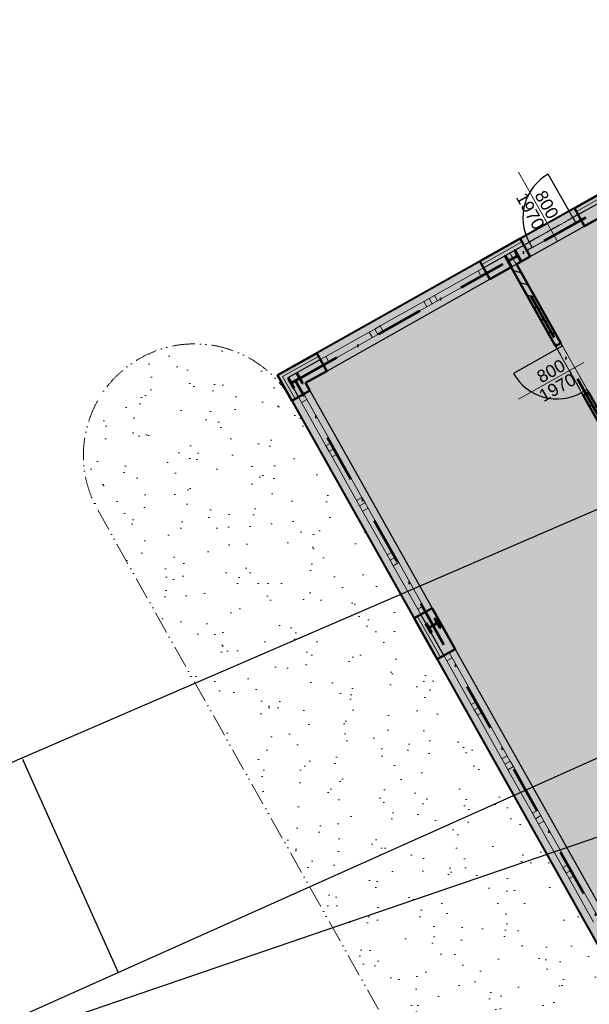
# Model space of a CAD drawing. Header units: millimetres. Extents: x 2886542 to 7567581, y -792623 to 134766.
# Tile 136 of 256: x 4528818 to 4537946, y -517349 to -501574. Entities that reach past the tile are written whole.
import ezdxf
from ezdxf.enums import TextEntityAlignment as Align

# ---------------------------------------------------------------- set-up
doc = ezdxf.new("R2010")
doc.units = ezdxf.units.MM
for name, pattern in [('ACAD_ISO12W100', [21, 12, -3, 0, -3, 0, -3]), ('DASHDOT', [1, 0.5, -0.25, 0, -0.25]), ('DASHDOTX2', [50.8, 25.4, -12.7, 0, -12.7]), ('DOT', [0.25, 0, -0.25])]:
    doc.linetypes.add(name, pattern=pattern)
for name, color, linetype, lineweight in [('CKDVERE_', 7, 'Continuous', 25), ('CKDVERE_NADROVINOU', 1, 'DASHDOT', 18), ('CKDVERE_OSY', 1, 'Continuous', 18), ('CKDVERE_POPIS', 3, 'Continuous', 25), ('CKDVERE_ZARUBNE_RAM', 5, 'Continuous', 25), ('CKIZOLACE', 1, 'Continuous', 18), ('CKOKNA', 1, 'Continuous', 18), ('CKSTENY_PODROVINOU', 7, 'Continuous', 25), ('CKSTENY_REZ', 6, 'Continuous', 50), ('CSPROFILY_OSY', 1, 'DASHDOT', 18), ('CSPROFILY_REZY', 4, 'Continuous', 50), ('IN_NS_TLUSTA', 1, 'Continuous', 40)]:
    doc.layers.add(name, color=color, linetype=linetype, lineweight=lineweight)
doc.layers.add('CKDVERE_DORAZ', color=7, linetype='DOT', lineweight=25, plot=False)
for name, color, linetype in [('KATASTR', 7, 'Continuous'), ('požárničina', 10, 'Continuous'), ('srafy', 251, 'Continuous')]:
    doc.layers.add(name, color=color, linetype=linetype)
doc.styles.get("Standard").update_dxf_attribs({"font": 'arial.ttf'})
doc.linetypes.add('IZOLACE_POLYSTYREN_EXPANDOVANY', pattern='A,1,[224,CADKON.SHX,S=0.01,R=0,X=-0.5,Y=-1.74],-2', length=3)

# ---------------------------------------------------------------- blocks, each defined once
blk = doc.blocks.new('CK_S_EXT_HEAHEA180')
for p, q in [((-90, 85.5), (90, 85.5)), ((-90, 85.5), (-90, 76)), ((-90, 76), (-18, 76)), ((-3, -61), (-3, 61)), ((3, -61), (3, 61)), ((90, 76), (18, 76)), ((90, 85.5), (90, 76)), ((-90, -85.5), (-90, -76)), ((-90, -76), (-18, -76)), ((-90, -85.5), (90, -85.5)), ((90, -76), (18, -76)), ((90, -85.5), (90, -76))]:
    blk.add_line(p, q)
for centre, start, end in [((-18, 61), 0, 90), ((18, 61), 90, 180), ((-18, -61), 270, 0), ((18, -61), 180, 270)]:
    blk.add_arc(centre, 15, start, end)
blk = doc.blocks.new('CK_S_EXT_HEAHEA200')
for p, q in [((-100, 95), (100, 95)), ((-100, 95), (-100, 85)), ((-100, 85), (-21.25, 85)), ((-3.25, -67), (-3.25, 67)), ((3.25, -67), (3.25, 67)), ((100, 85), (21.25, 85)), ((100, 95), (100, 85)), ((-100, -95), (-100, -85)), ((-100, -85), (-21.25, -85)), ((-100, -95), (100, -95)), ((100, -85), (21.25, -85)), ((100, -95), (100, -85))]:
    blk.add_line(p, q)
for centre, start, end in [((-21.25, 67), 0, 90), ((21.25, 67), 90, 180), ((-21.25, -67), 270, 0), ((21.25, -67), 180, 270)]:
    blk.add_arc(centre, 18, start, end)

msp = doc.modelspace()

# ---------------------------------------------------------------- hatches: boundary and pattern name
at = {"linetype": 'ACAD_ISO12W100', "lineweight": 0, "ltscale": 50}
h = msp.add_hatch(dxfattribs=at)
h.set_pattern_fill('AR-SAND', color=1, scale=16, angle=-60.65155, style=0)
h.set_pattern_definition([(336.848446, (2970567.24, 3461226.2), (670.012015, 406.10848), [0, -617.728, 0, -690.88, 0, -660.4]), (306.848446, (2970567.2, 3461226.2), (1352.2312, -64.79876), [0, -333.248, 0, -556.768, 0, -213.36]), (266.848446, (2970322.25, 3461661.9), (622.29381, -1102.02911), [0, -203.2, 0, -731.52, 0, -955.04]), (256.848446, (2970322.2, 3461661.9), (909.68243, -890.07342), [0, -101.6, 0, -479.552, 0, -548.64])])
h.paths.add_polyline_path([(4537787.8, -523156.5, 1), (4540899.6, -521406.7), (4540409.5, -520535.1), (4539845.8, -519532.7), (4539796.8, -519445.5), (4539204.1, -519778.8, -0.37077), (4539409.2, -518756.1), (4539355.7, -518661), (4537958.9, -516176.8), (4535508.3, -511818.5), (4535140.7, -511164.8), (4533180.2, -507678.2, 1), (4530068.4, -509427.9)])
h.paths.add_polyline_path([(4538993.1, -519455.2), (4539623.8, -519100.5), (4539473.6, -518833.5), (4538843, -519188.1)], flags=9)
at = {"layer": 'požárničina', "linetype": 'Continuous', "lineweight": 50}
msp.add_hatch(color=253, dxfattribs=at).paths.add_polyline_path([(4548741.8, -469134.2), (4529129.6, -480161.9), (4541627.6, -502389.1), (4532950.3, -507268.3), (4541252.9, -522034.1), (4569542.5, -506127.3)])
at = {"layer": 'srafy'}
h = msp.add_hatch(dxfattribs=at)
h.set_pattern_fill('ANSI31', color=250, scale=50, angle=-60.65155, style=0)
h.set_pattern_definition([(344.34845, (4439232.47, -460470.57), (42.82858, 152.86358), [])])
edge = h.paths.add_edge_path()
edge.add_line((4537933.5, -507540.9), (4537846.3, -507589.9))
edge.add_line((4537846.3, -507589.9), (4538797.2, -509280.9))
edge.add_line((4538797.2, -509280.9), (4538805.9, -509276))
edge.add_line((4538805.9, -509276), (4538844.5, -509344.7))
edge.add_arc((4538860.2, -509335.8), 18, 209.34845, 299.34845)
edge.add_line((4538869, -509351.5), (4538927.4, -509318.7))
edge.add_line((4538927.4, -509318.7), (4538931.7, -509316.2))
edge.add_line((4538931.7, -509316.2), (4537933.5, -507540.9))
h.paths.add_polyline_path([(4536777.3, -505494.9), (4536694.5, -505541.5), (4537405.2, -506805.4), (4537492.4, -506756.4), (4536781.7, -505492.5)])

# ---------------------------------------------------------------- linework, layer by layer
at = {"layer": 'CKDVERE_', "color": 250}
for p, q in [((4537681.2, -504745.8), (4537289.1, -504048.5)), ((4537429.7, -506849), (4536732.4, -507241.1))]:
    msp.add_line(p, q, dxfattribs=at)
for centre, start, end in [((4537681.2, -504745.8), 119.34845, 209.34845), ((4537429.7, -506849), 209.34845, 299.34845)]:
    msp.add_arc(centre, 800, start, end, dxfattribs=at)
at = {"layer": 'CKDVERE_DORAZ', "color": 250}
for p, q in [((4537724.8, -504721.3), (4536940.3, -505162.4)), ((4537405.2, -506805.4), (4537846.3, -507589.9))]:
    msp.add_line(p, q, dxfattribs=at)
at = {"layer": 'CKDVERE_NADROVINOU', "color": 250}
for p, q in [((4537681.2, -504745.8), (4536983.9, -505137.9)), ((4537730.2, -504833), (4537032.9, -505225.1)), ((4537516.9, -506800), (4537909, -507497.3)), ((4537429.7, -506849), (4537821.8, -507546.3))]:
    msp.add_line(p, q, dxfattribs=at)
at = {"layer": 'CKDVERE_OSY', "color": 250}
for p, q in [((4536811, -504014.4), (4537430.5, -505116.2)), ((4537855.9, -507068.3), (4536809.9, -507656.4))]:
    msp.add_line(p, q, dxfattribs=at)
at = {"layer": 'CKDVERE_ZARUBNE_RAM', "color": 250}
for p, q in [((4537768.3, -504696.8), (4537681.2, -504745.8)), ((4537681.2, -504745.8), (4537730.2, -504833)), ((4537730.2, -504833), (4537817.4, -504784)), ((4537817.4, -504784), (4537768.3, -504696.8)), ((4536896.7, -505186.9), (4536983.9, -505137.9)), ((4536945.7, -505274.1), (4536896.7, -505186.9)), ((4537032.9, -505225.1), (4536945.7, -505274.1)), ((4536983.9, -505137.9), (4537032.9, -505225.1)), ((4537492.4, -506756.4), (4537405.2, -506805.4)), ((4537405.2, -506805.4), (4537429.7, -506849)), ((4537429.7, -506849), (4537516.9, -506800)), ((4537516.9, -506800), (4537492.4, -506756.4)), ((4537821.8, -507546.3), (4537909, -507497.3)), ((4537846.3, -507589.9), (4537821.8, -507546.3)), ((4537933.5, -507540.9), (4537846.3, -507589.9)), ((4537909, -507497.3), (4537933.5, -507540.9))]:
    msp.add_line(p, q, dxfattribs=at)
at = {"layer": 'CKIZOLACE', "color": 250, "linetype": 'IZOLACE_POLYSTYREN_EXPANDOVANY', "ltscale": 1.5}
for points in [[(4537738.9, -504644.5), (4538824.2, -504034.3)], [(4536221.8, -505497.6), (4536867.3, -505134.6)], [(4533606.9, -506967.9), (4533031.6, -507291.4), (4533232.5, -507648.8)], [(4535560.6, -511789.1), (4535193, -511135.4)]]:
    msp.add_lwpolyline(points, dxfattribs=at)
at = {"layer": 'CKOKNA', "color": 250}
for p, q in [((4536164.1, -505598.9), (4536251.2, -505549.9)), ((4536251.2, -505549.9), (4536300.2, -505637)), ((4535466.7, -505991), (4536164.1, -505598.9)), ((4535515.8, -506078.1), (4536213.1, -505686)), ((4536164.1, -505598.9), (4536213.1, -505686)), ((4536213.1, -505686), (4536300.2, -505637)), ((4535379.6, -506040), (4535292.4, -506089)), ((4535466.7, -505991), (4535379.6, -506040)), ((4535379.6, -506040), (4535428.6, -506127.1)), ((4535466.7, -505991), (4535515.8, -506078.1)), ((4534595.1, -506481.1), (4535292.4, -506089)), ((4534644.1, -506568.2), (4535341.4, -506176.2)), ((4535292.4, -506089), (4535341.4, -506176.2)), ((4535428.6, -506127.1), (4535341.4, -506176.2)), ((4535515.8, -506078.1), (4535428.6, -506127.1)), ((4534595.1, -506481.1), (4534507.9, -506530.1)), ((4534595.1, -506481.1), (4534644.1, -506568.2)), ((4533723.4, -506971.2), (4534420.8, -506579.1)), ((4533772.4, -507058.4), (4534469.8, -506666.3)), ((4534507.9, -506530.1), (4534420.8, -506579.1)), ((4534420.8, -506579.1), (4534469.8, -506666.3)), ((4534556.9, -506617.3), (4534469.8, -506666.3)), ((4534507.9, -506530.1), (4534556.9, -506617.3)), ((4534644.1, -506568.2), (4534556.9, -506617.3)), ((4533723.4, -506971.2), (4533636.3, -507020.2)), ((4533723.4, -506971.2), (4533772.4, -507058.4)), ((4533636.3, -507020.2), (4533685.3, -507107.4)), ((4533772.4, -507058.4), (4533685.3, -507107.4)), ((4533284.8, -507619.4), (4533372, -507570.4)), ((4533333.8, -507706.5), (4533284.8, -507619.4)), ((4533421, -507657.5), (4533372, -507570.4)), ((4533333.8, -507706.5), (4533421, -507657.5)), ((4533333.8, -507706.5), (4533725.9, -508403.9)), ((4533421, -507657.5), (4533813.1, -508354.8)), ((4533725.9, -508403.9), (4533813.1, -508354.8)), ((4533774.9, -508491), (4533725.9, -508403.9)), ((4533862.1, -508442), (4533813.1, -508354.8)), ((4533774.9, -508491), (4533862.1, -508442)), ((4533823.9, -508578.2), (4533774.9, -508491)), ((4533823.9, -508578.2), (4533911.1, -508529.2)), ((4533911.1, -508529.2), (4533862.1, -508442)), ((4533911.1, -508529.2), (4534303.2, -509226.5)), ((4533823.9, -508578.2), (4534216, -509275.5)), ((4534216, -509275.5), (4534303.2, -509226.5)), ((4534265.1, -509362.7), (4534216, -509275.5)), ((4534265.1, -509362.7), (4534352.2, -509313.7)), ((4534352.2, -509313.7), (4534303.2, -509226.5)), ((4534401.2, -509400.8), (4534352.2, -509313.7)), ((4534314.1, -509449.8), (4534265.1, -509362.7)), ((4534314.1, -509449.8), (4534401.2, -509400.8)), ((4534314.1, -509449.8), (4534706.2, -510147.2)), ((4534401.2, -509400.8), (4534793.3, -510098.2)), ((4534706.2, -510147.2), (4534793.3, -510098.2)), ((4534755.2, -510234.3), (4534706.2, -510147.2)), ((4534842.3, -510185.3), (4534793.3, -510098.2)), ((4534755.2, -510234.3), (4534842.3, -510185.3)), ((4534804.2, -510321.5), (4534755.2, -510234.3)), ((4534804.2, -510321.5), (4534891.4, -510272.5)), ((4534891.4, -510272.5), (4534842.3, -510185.3)), ((4534891.4, -510272.5), (4535283.4, -510969.8)), ((4534804.2, -510321.5), (4535196.3, -511018.8)), ((4535196.3, -511018.8), (4535283.4, -510969.8)), ((4535196.3, -511018.8), (4535245.3, -511106)), ((4535245.3, -511106), (4535332.5, -511057)), ((4535283.4, -510969.8), (4535332.5, -511057)), ((4535612.9, -511759.7), (4535700, -511710.7)), ((4535749.1, -511797.9), (4535700, -511710.7)), ((4535661.9, -511846.9), (4535612.9, -511759.7)), ((4535661.9, -511846.9), (4535749.1, -511797.9)), ((4535661.9, -511846.9), (4536054, -512544.2)), ((4535749.1, -511797.9), (4536141.2, -512495.2)), ((4536054, -512544.2), (4536141.2, -512495.2)), ((4536190.2, -512582.4), (4536141.2, -512495.2)), ((4536103, -512631.4), (4536054, -512544.2)), ((4536103, -512631.4), (4536190.2, -512582.4)), ((4536152, -512718.5), (4536103, -512631.4)), ((4536152, -512718.5), (4536239.2, -512669.5)), ((4536239.2, -512669.5), (4536190.2, -512582.4)), ((4536239.2, -512669.5), (4536631.3, -513366.9)), ((4536152, -512718.5), (4536544.1, -513415.9)), ((4536544.1, -513415.9), (4536631.3, -513366.9)), ((4536593.1, -513503), (4536544.1, -513415.9)), ((4536593.1, -513503), (4536680.3, -513454)), ((4536680.3, -513454), (4536631.3, -513366.9)), ((4536729.3, -513541.2), (4536680.3, -513454)), ((4536642.1, -513590.2), (4536593.1, -513503)), ((4536642.1, -513590.2), (4536729.3, -513541.2)), ((4536642.1, -513590.2), (4537034.2, -514287.5)), ((4536729.3, -513541.2), (4537121.4, -514238.5)), ((4537034.2, -514287.5), (4537121.4, -514238.5)), ((4537170.4, -514325.7), (4537121.4, -514238.5)), ((4537083.2, -514374.7), (4537034.2, -514287.5)), ((4537083.2, -514374.7), (4537170.4, -514325.7)), ((4537132.3, -514461.9), (4537083.2, -514374.7)), ((4537219.4, -514412.8), (4537170.4, -514325.7)), ((4537132.3, -514461.9), (4537219.4, -514412.8)), ((4537132.3, -514461.9), (4537524.3, -515159.2)), ((4537219.4, -514412.8), (4537611.5, -515110.2)), ((4537524.3, -515159.2), (4537611.5, -515110.2)), ((4537573.4, -515246.3), (4537524.3, -515159.2)), ((4537573.4, -515246.3), (4537660.5, -515197.3)), ((4537660.5, -515197.3), (4537611.5, -515110.2)), ((4537709.5, -515284.5), (4537660.5, -515197.3)), ((4537622.4, -515333.5), (4537573.4, -515246.3)), ((4537622.4, -515333.5), (4537709.5, -515284.5)), ((4537622.4, -515333.5), (4538014.5, -516030.8)), ((4537709.5, -515284.5), (4538101.6, -515981.8))]:
    msp.add_line(p, q, dxfattribs=at)
at = {"layer": 'CKSTENY_PODROVINOU', "color": 250}
for p, q in [((4537768.3, -504696.8), (4538853.6, -504086.6)), ((4536837.9, -505082.3), (4537709.5, -504592.2)), ((4537768.3, -504696.8), (4537709.5, -504592.2)), ((4536999.6, -505370), (4537871.3, -504879.8)), ((4536896.7, -505186.9), (4536837.9, -505082.3)), ((4536251.2, -505549.9), (4536896.7, -505186.9)), ((4533577.5, -506915.6), (4536192.4, -505445.3)), ((4536251.2, -505549.9), (4536192.4, -505445.3)), ((4536694.5, -505541.5), (4536781.7, -505492.5)), ((4533739.2, -507203.3), (4536354.2, -505732.9)), ((4533636.3, -507020.2), (4533577.5, -506915.6)), ((4533636.3, -507020.2), (4533113.3, -507314.3)), ((4533113.3, -507314.3), (4533284.8, -507619.4)), ((4533284.8, -507619.4), (4533180.2, -507678.2)), ((4533467.9, -507516.4), (4535428.3, -511003.1)), ((4533180.2, -507678.2), (4535140.7, -511164.8)), ((4535245.3, -511106), (4535140.7, -511164.8)), ((4535612.9, -511759.7), (4535245.3, -511106)), ((4535795.9, -511656.8), (4538246.5, -516015.1)), ((4535612.9, -511759.7), (4535508.3, -511818.5)), ((4535508.3, -511818.5), (4537958.9, -516176.8))]:
    msp.add_line(p, q, dxfattribs=at)
at = {"layer": 'CKSTENY_REZ', "color": 250}
for p, q in [((4537709.5, -504592.2), (4538794.7, -503982)), ((4537709.5, -504592.2), (4537871.3, -504879.8)), ((4537871.3, -504879.8), (4538089.2, -504757.3)), ((4536192.4, -505445.3), (4536837.9, -505082.3)), ((4536837.9, -505082.3), (4536999.6, -505370)), ((4536781.7, -505492.5), (4536999.6, -505370)), ((4536192.4, -505445.3), (4536354.2, -505732.9)), ((4536694.5, -505541.5), (4536354.2, -505732.9)), ((4536694.5, -505541.5), (4537405.2, -506805.4)), ((4536781.7, -505492.5), (4537492.4, -506756.4)), ((4537405.2, -506805.4), (4537492.4, -506756.4)), ((4533577.5, -506915.6), (4532949.9, -507268.5)), ((4533577.5, -506915.6), (4533739.2, -507203.3)), ((4533180.2, -507678.2), (4532949.9, -507268.5)), ((4533739.2, -507203.3), (4533399.2, -507394.4)), ((4533467.9, -507516.4), (4533399.2, -507394.4)), ((4533180.2, -507678.2), (4533467.9, -507516.4)), ((4537846.3, -507589.9), (4537933.5, -507540.9)), ((4537846.3, -507589.9), (4539228.5, -510048)), ((4537933.5, -507540.9), (4539315.6, -509999)), ((4535140.7, -511164.8), (4535428.3, -511003.1)), ((4535795.9, -511656.8), (4535428.3, -511003.1)), ((4535508.3, -511818.5), (4535140.7, -511164.8)), ((4535508.3, -511818.5), (4535795.9, -511656.8))]:
    msp.add_line(p, q, dxfattribs=at)
at = {"layer": 'CSPROFILY_OSY', "color": 250}
for p, q in [((4536631.9, -505450.5), (4536815, -505347.6)), ((4536669.5, -505303.2), (4536777.3, -505494.9)), ((4533153.6, -507406.4), (4533320.1, -507312.7)), ((4535359.1, -511328.8), (4535525.6, -511235.2)), ((4535393.3, -511194.8), (4535491.4, -511369.2))]:
    msp.add_line(p, q, dxfattribs=at)
at = {"layer": 'IN_NS_TLUSTA'}
msp.add_lwpolyline([(4529129.6, -480161.9), (4541627.6, -502389.1), (4532950.3, -507268.3), (4541252.9, -522034.1), (4569542.5, -506127.3), (4548741.8, -469134.2), (4529129.6, -480161.9)], dxfattribs=at)
at = {"layer": 'KATASTR'}
for p, q in [((4524709.2, -515189.9), (4599289.9, -483001.6)), ((4507972.9, -526877.2), (4599289.9, -485990.4)), ((4526078.2, -518770.6), (4544781.6, -512373)), ((4528865.3, -513419.9), (4530395.5, -516837.6))]:
    msp.add_line(p, q, dxfattribs=at)
at = {"layer": 'požárničina', "linetype": 'DASHDOTX2', "lineweight": 60, "ltscale": 30}
for p, q in [((4533238.4, -507359.3), (4541732.7, -502583.1)), ((4541865.1, -514634.5), (4536686.3, -505424.3)), ((4539352.4, -518232.8), (4533238.4, -507359.3))]:
    msp.add_line(p, q, dxfattribs=at)
at = {"layer": 'požárničina', "linetype": 'ACAD_ISO12W100', "lineweight": 0, "ltscale": 30}
msp.add_line((4530068.4, -509427.9), (4537787.8, -523156.5), dxfattribs=at)
msp.add_arc((4531624.3, -508553), 1785, 29.34845, 209.34845, dxfattribs=at)

# ---------------------------------------------------------------- block references
at = {"layer": 'CSPROFILY_REZY', "color": 250, "rotation": 299.3484460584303}
for name, p in [('CK_S_EXT_HEAHEA200', (4536723.4, -505399.1)), ('CK_S_EXT_HEAHEA180', (4533236.8, -507359.5)), ('CK_S_EXT_HEAHEA180', (4535442.3, -511282))]:
    msp.add_blockref(name, p, dxfattribs=at)

# ---------------------------------------------------------------- texts
at = {"layer": 'CKDVERE_POPIS', "color": 250}
for rotation, p in [(299.34845, (4537140, -504517.8)), (29.34845, (4537313.3, -507327.5))]:
    msp.add_text('  800', height=200, rotation=rotation, dxfattribs=at).set_placement(p, align=Align.CENTER)
for rotation, p in [(299.34845, (4537070.2, -504557)), (29.34845, (4537352.5, -507397.2))]:
    msp.add_text(' 1970', height=200, rotation=rotation, dxfattribs=at).set_placement(p, align=Align.TOP_CENTER)

doc.saveas('drawing.dxf')
